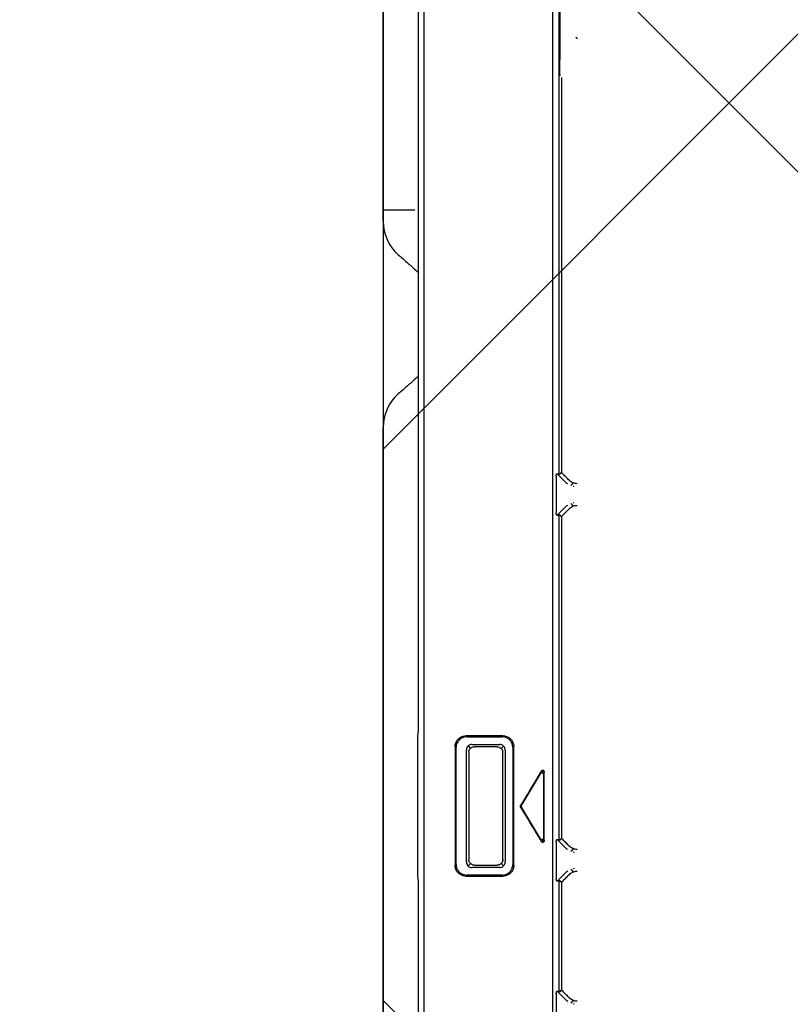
# Model space of a CAD drawing. Header units: millimetres. Extents: x 24385 to 79107, y -56478 to -23676.
# Tile 73 of 256: x 28668 to 28682, y -35230 to -35212. Entities that reach past the tile are written whole.
import ezdxf

# ---------------------------------------------------------------- set-up
doc = ezdxf.new("R2010")
doc.units = ezdxf.units.MM
doc.header["$LTSCALE"] = 2
doc.linetypes.add('DASHED', pattern=[19.05, 12.7, -6.35])
doc.layers.add('0_OPIS', color=7, linetype='Continuous', lineweight=13)
doc.layers.add('A_KRESKOWANIE', color=9, linetype='Continuous', lineweight=0)
for name, color, linetype in [('3DPLAN_A_KRESKOWANIE 1', 253, 'Continuous'), ('3DPLAN_A_OPIS', 8, 'Continuous'), ('3DPLAN_K_NOŚNA', 7, 'Continuous'), ('IS_freon_urządzenia', 3, 'DASHED'), ('IS_KLIM_urządzenia', 3, 'Continuous')]:
    doc.layers.add(name, color=color, linetype=linetype)
doc.styles.add('ARIAL', font='arial.ttf')

# ---------------------------------------------------------------- blocks, each defined once
blk = doc.blocks.new('G$C8A3076D4')
at = {"layer": 'IS_KLIM_urządzenia', "linetype": 'Continuous'}
for p, q in [((51.105, 25.983), (77.216, 25.983)), ((78.295, 25.983), (78.521, 25.983)), ((82.534, 25.983), (82.76, 25.983)), ((83.838, 25.983), (103.389, 25.983)), ((70.005, 24.563), (72.289, 24.563)), ((69.8, 23.665), (69.8, 24.354)), ((69.843, 24.52), (69.854, 24.508)), ((70.06, 24.359), (72.234, 24.36)), ((72.44, 24.508), (72.452, 24.52)), ((69.949, 23.712), (69.948, 24.251)), ((69.985, 24.323), (70.026, 24.282)), ((72.31, 24.323), (72.269, 24.282)), ((72.346, 24.254), (72.345, 23.71)), ((72.495, 24.353), (72.495, 23.666)), ((69.986, 23.643), (70.027, 23.683)), ((72.232, 23.606), (70.062, 23.606)), ((72.223, 23.658), (70.066, 23.658)), ((72.308, 23.643), (72.268, 23.683)), ((69.854, 23.512), (69.842, 23.5)), ((72.291, 23.457), (70.003, 23.457)), ((72.452, 23.5), (72.44, 23.512)), ((70.507, 22.917), (71.125, 23.29)), ((71.126, 23.289), (71.157, 23.289)), ((71.14, 23.297), (71.14, 23.309)), ((71.157, 23.289), (71.774, 22.917)), ((70.484, 22.88), (70.439, 22.867)), ((71.768, 22.859), (70.513, 22.859)), ((71.796, 22.88), (71.841, 22.867)), ((100.072, 22.682), (2.637, 22.68)), ((67.35, 22.406), (67.538, 22.594)), ((67.525, 22.553), (69.697, 22.554)), ((69.684, 22.594), (69.872, 22.406)), ((70.305, 22.406), (70.493, 22.595)), ((70.48, 22.554), (76.821, 22.554)), ((76.808, 22.595), (76.996, 22.406)), ((77.429, 22.407), (77.617, 22.595)), ((77.604, 22.554), (87.446, 22.554)), ((67.288, 22.256), (67.295, 22.273)), ((67.358, 22.278), (67.307, 22.326)), ((67.341, 22.385), (67.35, 22.406)), ((69.914, 22.326), (69.864, 22.278)), ((69.872, 22.406), (69.881, 22.385)), ((69.927, 22.274), (69.934, 22.256)), ((70.243, 22.256), (70.25, 22.273)), ((70.313, 22.278), (70.262, 22.326)), ((70.296, 22.385), (70.305, 22.406)), ((77.038, 22.326), (76.988, 22.278)), ((76.996, 22.406), (77.005, 22.385)), ((77.051, 22.274), (77.056, 22.26)), ((77.368, 22.26), (77.374, 22.273)), ((77.437, 22.278), (77.386, 22.326)), ((77.42, 22.385), (77.429, 22.407)), ((86.118, 22.226), (86.091, 22.198))]:
    blk.add_line(p, q, dxfattribs=at)
for points, knots in [([(77.216, 25.983), (77.33, 25.983), (77.444, 25.983), (77.681, 25.983), (77.804, 25.983), (78.049, 25.983), (78.172, 25.983), (78.295, 25.983)], [0, 0, 0, 0, 0.317356, 0.317356, 0.658563, 0.658563, 1, 1, 1, 1]), ([(82.76, 25.983), (82.76, 25.879), (82.76, 25.776), (82.76, 25.57), (82.76, 25.468), (82.76, 25.367)], [0, 0, 0, 0, 0.504234, 0.504234, 1, 1, 1, 1]), ([(82.76, 25.983), (82.874, 25.983), (82.988, 25.983), (83.225, 25.983), (83.347, 25.983), (83.593, 25.983), (83.716, 25.983), (83.838, 25.983)], [0, 0, 0, 0, 0.317364, 0.317364, 0.658567, 0.658567, 1, 1, 1, 1]), ([(79.47, 25.348), (79.421, 25.404), (79.371, 25.46), (79.272, 25.574), (79.222, 25.631), (79.172, 25.688)], [0, 0, 0, 0, 0.496224, 0.496224, 1, 1, 1, 1]), ([(81.883, 25.688), (81.833, 25.631), (81.783, 25.574), (81.683, 25.46), (81.633, 25.404), (81.584, 25.348)], [0, 0, 0, 0, 0.503768, 0.503768, 1, 1, 1, 1]), ([(69.78, 24.369), (69.78, 24.393), (69.785, 24.417), (69.8, 24.462), (69.812, 24.484), (69.842, 24.521), (69.86, 24.537), (69.9, 24.562), (69.923, 24.571), (69.962, 24.58), (69.978, 24.582), (69.994, 24.582)], [0, 0, 0, 0, 0.214794, 0.214794, 0.429769, 0.429769, 0.642338, 0.642338, 0.854675, 0.854675, 1, 1, 1, 1]), ([(70.005, 24.563), (69.984, 24.562), (69.962, 24.558), (69.919, 24.543), (69.897, 24.531), (69.86, 24.501), (69.843, 24.482), (69.819, 24.442), (69.81, 24.419), (69.801, 24.383), (69.8, 24.368), (69.8, 24.354)], [0, 0, 0, 0, 0.200386, 0.200386, 0.426426, 0.426426, 0.648856, 0.648856, 0.868875, 0.868875, 1, 1, 1, 1]), ([(72.495, 24.353), (72.494, 24.376), (72.49, 24.399), (72.475, 24.443), (72.463, 24.465), (72.433, 24.502), (72.415, 24.518), (72.375, 24.543), (72.352, 24.552), (72.316, 24.56), (72.303, 24.562), (72.289, 24.563)], [0, 0, 0, 0, 0.213007, 0.213007, 0.435815, 0.435815, 0.655764, 0.655764, 0.875481, 0.875481, 1, 1, 1, 1]), ([(72.3, 24.582), (72.324, 24.582), (72.349, 24.578), (72.395, 24.562), (72.416, 24.55), (72.454, 24.519), (72.47, 24.501), (72.495, 24.461), (72.504, 24.438), (72.512, 24.4), (72.514, 24.385), (72.514, 24.369)], [0, 0, 0, 0, 0.21758, 0.21758, 0.435409, 0.435409, 0.649758, 0.649758, 0.861785, 0.861785, 1, 1, 1, 1]), ([(69.78, 24.369), (69.78, 24.294), (69.78, 24.219), (69.78, 24.027), (69.78, 23.909), (69.78, 23.744), (69.78, 23.697), (69.78, 23.651)], [0, 0, 0, 0, 0.312634, 0.312634, 0.804187, 0.804187, 1, 1, 1, 1]), ([(70.059, 24.359), (70.046, 24.36), (70.032, 24.358), (70.008, 24.35), (69.997, 24.344), (69.979, 24.329), (69.971, 24.32), (69.958, 24.299), (69.954, 24.288), (69.949, 24.268), (69.948, 24.26), (69.948, 24.251)], [0, 0, 0, 0, 0.232692, 0.232692, 0.441044, 0.441044, 0.647653, 0.647653, 0.85419, 0.85419, 1, 1, 1, 1]), ([(72.346, 24.254), (72.346, 24.266), (72.344, 24.277), (72.336, 24.3), (72.33, 24.31), (72.315, 24.329), (72.306, 24.337), (72.286, 24.35), (72.274, 24.354), (72.254, 24.359), (72.244, 24.36), (72.235, 24.36)], [0, 0, 0, 0, 0.202142, 0.202142, 0.416484, 0.416484, 0.628151, 0.628151, 0.837944, 0.837944, 1, 1, 1, 1]), ([(72.514, 23.651), (72.514, 23.725), (72.514, 23.8), (72.514, 23.993), (72.514, 24.111), (72.514, 24.275), (72.514, 24.322), (72.514, 24.369)], [0, 0, 0, 0, 0.31263, 0.31263, 0.804183, 0.804183, 1, 1, 1, 1]), ([(69.995, 24.206), (69.995, 24.218), (69.997, 24.23), (70.005, 24.253), (70.011, 24.264), (70.026, 24.283), (70.035, 24.291), (70.055, 24.303), (70.066, 24.308), (70.086, 24.312), (70.093, 24.313), (70.101, 24.313)], [0, 0, 0, 0, 0.216909, 0.216909, 0.434011, 0.434011, 0.648403, 0.648403, 0.860897, 0.860897, 1, 1, 1, 1]), ([(69.995, 24.206), (69.995, 24.075), (69.995, 23.944), (69.995, 23.795), (69.995, 23.777), (69.995, 23.759)], [0, 0, 0, 0, 0.878764, 0.878764, 1, 1, 1, 1]), ([(72.193, 24.313), (71.86, 24.313), (71.527, 24.313), (70.83, 24.313), (70.465, 24.313), (70.101, 24.313)], [0, 0, 0, 0, 0.477706, 0.477706, 1, 1, 1, 1]), ([(72.193, 24.313), (72.205, 24.313), (72.217, 24.311), (72.24, 24.303), (72.25, 24.297), (72.269, 24.282), (72.277, 24.273), (72.29, 24.253), (72.294, 24.242), (72.299, 24.222), (72.3, 24.214), (72.3, 24.206)], [0, 0, 0, 0, 0.214481, 0.214481, 0.429097, 0.429097, 0.641919, 0.641919, 0.854666, 0.854666, 1, 1, 1, 1]), ([(72.299, 23.759), (72.299, 23.777), (72.299, 23.795), (72.299, 23.896), (72.299, 23.979), (72.3, 24.11), (72.3, 24.158), (72.3, 24.206)], [0, 0, 0, 0, 0.121164, 0.121164, 0.678723, 0.678723, 1, 1, 1, 1]), ([(69.992, 23.438), (69.968, 23.438), (69.944, 23.442), (69.899, 23.458), (69.878, 23.47), (69.841, 23.499), (69.825, 23.517), (69.8, 23.557), (69.791, 23.579), (69.782, 23.618), (69.78, 23.634), (69.78, 23.651)], [0, 0, 0, 0, 0.215021, 0.215021, 0.430311, 0.430311, 0.642044, 0.642044, 0.853214, 0.853214, 1, 1, 1, 1]), ([(69.8, 23.665), (69.8, 23.642), (69.804, 23.619), (69.82, 23.575), (69.832, 23.553), (69.862, 23.516), (69.88, 23.5), (69.92, 23.476), (69.943, 23.467), (69.978, 23.459), (69.991, 23.458), (70.003, 23.457)], [0, 0, 0, 0, 0.212578, 0.212578, 0.440491, 0.440491, 0.66255, 0.66255, 0.881429, 0.881429, 1, 1, 1, 1]), ([(69.949, 23.712), (69.949, 23.7), (69.951, 23.689), (69.959, 23.666), (69.965, 23.655), (69.98, 23.637), (69.989, 23.629), (70.01, 23.616), (70.021, 23.611), (70.042, 23.606), (70.052, 23.606), (70.062, 23.606)], [0, 0, 0, 0, 0.204683, 0.204683, 0.413964, 0.413964, 0.622301, 0.622301, 0.830769, 0.830769, 1, 1, 1, 1]), ([(70.103, 23.652), (70.091, 23.652), (70.078, 23.654), (70.056, 23.662), (70.045, 23.668), (70.026, 23.683), (70.018, 23.693), (70.005, 23.713), (70, 23.724), (69.996, 23.744), (69.995, 23.751), (69.995, 23.759)], [0, 0, 0, 0, 0.216632, 0.216632, 0.433382, 0.433382, 0.648472, 0.648472, 0.862279, 0.862279, 1, 1, 1, 1]), ([(72.299, 23.759), (72.299, 23.747), (72.297, 23.735), (72.289, 23.712), (72.283, 23.701), (72.268, 23.683), (72.259, 23.675), (72.239, 23.662), (72.227, 23.657), (72.208, 23.653), (72.2, 23.652), (72.192, 23.652)], [0, 0, 0, 0, 0.214751, 0.214751, 0.429576, 0.429576, 0.64343, 0.64343, 0.857419, 0.857419, 1, 1, 1, 1]), ([(72.233, 23.606), (72.246, 23.605), (72.261, 23.607), (72.285, 23.616), (72.296, 23.622), (72.315, 23.637), (72.323, 23.646), (72.336, 23.667), (72.34, 23.678), (72.344, 23.696), (72.345, 23.703), (72.345, 23.71)], [0, 0, 0, 0, 0.244459, 0.244459, 0.457973, 0.457973, 0.669853, 0.669853, 0.880468, 0.880468, 1, 1, 1, 1]), ([(72.291, 23.457), (72.312, 23.458), (72.334, 23.462), (72.377, 23.477), (72.398, 23.489), (72.435, 23.518), (72.451, 23.537), (72.475, 23.576), (72.484, 23.599), (72.493, 23.636), (72.495, 23.651), (72.495, 23.666)], [0, 0, 0, 0, 0.199355, 0.199355, 0.422545, 0.422545, 0.641499, 0.641499, 0.85989, 0.85989, 1, 1, 1, 1]), ([(72.514, 23.651), (72.514, 23.626), (72.51, 23.602), (72.494, 23.556), (72.482, 23.535), (72.452, 23.497), (72.434, 23.481), (72.394, 23.457), (72.371, 23.448), (72.333, 23.44), (72.318, 23.438), (72.303, 23.438)], [0, 0, 0, 0, 0.218422, 0.218422, 0.437198, 0.437198, 0.651069, 0.651069, 0.861858, 0.861858, 1, 1, 1, 1]), ([(71.124, 23.304), (71.039, 23.253), (70.954, 23.202), (70.778, 23.097), (70.688, 23.043), (70.551, 22.96), (70.504, 22.932), (70.457, 22.904)], [0, 0, 0, 0, 0.382847, 0.382847, 0.789119, 0.789119, 1, 1, 1, 1]), ([(71.124, 23.304), (71.127, 23.306), (71.13, 23.308), (71.137, 23.309), (71.141, 23.309), (71.148, 23.308), (71.151, 23.307), (71.155, 23.305), (71.156, 23.305), (71.157, 23.304)], [0, 0, 0, 0, 0.312096, 0.312096, 0.624293, 0.624293, 0.935211, 0.935211, 1, 1, 1, 1]), ([(71.823, 22.904), (71.772, 22.935), (71.721, 22.966), (71.579, 23.051), (71.489, 23.105), (71.318, 23.208), (71.237, 23.256), (71.157, 23.304)], [0, 0, 0, 0, 0.230731, 0.230731, 0.637011, 0.637011, 1, 1, 1, 1]), ([(70.472, 22.844), (70.468, 22.844), (70.463, 22.845), (70.456, 22.848), (70.452, 22.85), (70.446, 22.854), (70.444, 22.857), (70.44, 22.863), (70.439, 22.866), (70.438, 22.873), (70.438, 22.876), (70.439, 22.882), (70.44, 22.885), (70.443, 22.891), (70.445, 22.894), (70.45, 22.899), (70.454, 22.902), (70.457, 22.904)], [0, 0, 0, 0, 0.154291, 0.154291, 0.283918, 0.283918, 0.414787, 0.414787, 0.527246, 0.527246, 0.631281, 0.631281, 0.740016, 0.740016, 0.863016, 0.863016, 1, 1, 1, 1]), ([(70.507, 22.917), (70.503, 22.914), (70.499, 22.911), (70.494, 22.904), (70.492, 22.901), (70.49, 22.894), (70.489, 22.89), (70.49, 22.883), (70.491, 22.879), (70.494, 22.874), (70.496, 22.871), (70.5, 22.867), (70.503, 22.865), (70.508, 22.862), (70.51, 22.861), (70.513, 22.86)], [0, 0, 0, 0, 0.197491, 0.197491, 0.350502, 0.350502, 0.504962, 0.504962, 0.638313, 0.638313, 0.76119, 0.76119, 0.889028, 0.889028, 1, 1, 1, 1]), ([(71.767, 22.861), (71.768, 22.861), (71.769, 22.861), (71.773, 22.863), (71.777, 22.864), (71.783, 22.869), (71.785, 22.872), (71.789, 22.878), (71.79, 22.881), (71.791, 22.888), (71.791, 22.891), (71.79, 22.897), (71.789, 22.9), (71.786, 22.906), (71.784, 22.909), (71.779, 22.914), (71.777, 22.916), (71.774, 22.917)], [0, 0, 0, 0, 0.032431, 0.032431, 0.186498, 0.186498, 0.342047, 0.342047, 0.475577, 0.475577, 0.598631, 0.598631, 0.726721, 0.726721, 0.871156, 0.871156, 1, 1, 1, 1]), ([(71.823, 22.904), (71.828, 22.901), (71.832, 22.898), (71.838, 22.89), (71.84, 22.887), (71.842, 22.879), (71.842, 22.875), (71.842, 22.868), (71.841, 22.865), (71.838, 22.859), (71.836, 22.857), (71.832, 22.853), (71.829, 22.851), (71.824, 22.848), (71.82, 22.846), (71.814, 22.845), (71.811, 22.845), (71.808, 22.845)], [0, 0, 0, 0, 0.191145, 0.191145, 0.322347, 0.322347, 0.454834, 0.454834, 0.568645, 0.568645, 0.672752, 0.672752, 0.78059, 0.78059, 0.901973, 0.901973, 1, 1, 1, 1]), ([(67.407, 22.353), (67.428, 22.374), (67.448, 22.395), (67.49, 22.437), (67.511, 22.457), (67.542, 22.489), (67.553, 22.499), (67.563, 22.509)], [0, 0, 0, 0, 0.400528, 0.400528, 0.801056, 0.801056, 1, 1, 1, 1]), ([(67.494, 22.612), (67.5, 22.612), (67.506, 22.612), (67.515, 22.61), (67.518, 22.609), (67.521, 22.608)], [0, 0, 0, 0, 0.646481, 0.646481, 1, 1, 1, 1]), ([(67.521, 22.608), (67.525, 22.607), (67.528, 22.606), (67.533, 22.602), (67.535, 22.6), (67.538, 22.596), (67.539, 22.594), (67.539, 22.588), (67.539, 22.585), (67.537, 22.582)], [0, 0, 0, 0, 0.22085, 0.22085, 0.442448, 0.442448, 0.653888, 0.653888, 1, 1, 1, 1]), ([(67.528, 22.543), (67.524, 22.546), (67.524, 22.554), (67.531, 22.57), (67.533, 22.576), (67.537, 22.582)], [0, 0, 0, 0, 0.688827, 0.688827, 1, 1, 1, 1]), ([(67.563, 22.509), (67.562, 22.51), (67.561, 22.511), (67.549, 22.522), (67.538, 22.532), (67.528, 22.543)], [0, 0, 0, 0, 0.076149, 0.076149, 1, 1, 1, 1]), ([(69.659, 22.509), (69.644, 22.509), (69.629, 22.509), (68.946, 22.509), (68.276, 22.509), (67.592, 22.509), (67.578, 22.509), (67.563, 22.509)], [0, 0, 0, 0, 0.021142, 0.021142, 0.978859, 0.978859, 1, 1, 1, 1]), ([(69.659, 22.509), (69.669, 22.499), (69.68, 22.489), (69.711, 22.457), (69.732, 22.437), (69.773, 22.395), (69.794, 22.374), (69.815, 22.353)], [0, 0, 0, 0, 0.198956, 0.198956, 0.599478, 0.599478, 1, 1, 1, 1]), ([(69.685, 22.582), (69.684, 22.585), (69.683, 22.588), (69.683, 22.593), (69.684, 22.595), (69.687, 22.6), (69.689, 22.602), (69.695, 22.606), (69.697, 22.607), (69.701, 22.608)], [0, 0, 0, 0, 0.30104, 0.30104, 0.549156, 0.549156, 0.800114, 0.800114, 1, 1, 1, 1]), ([(69.685, 22.582), (69.688, 22.576), (69.691, 22.571), (69.698, 22.554), (69.698, 22.546), (69.694, 22.543)], [0, 0, 0, 0, 0.293995, 0.293995, 1, 1, 1, 1]), ([(69.701, 22.608), (69.706, 22.61), (69.712, 22.611), (69.721, 22.612), (69.725, 22.612), (69.728, 22.612)], [0, 0, 0, 0, 0.645271, 0.645271, 1, 1, 1, 1]), ([(70.362, 22.353), (70.383, 22.374), (70.403, 22.395), (70.445, 22.437), (70.466, 22.457), (70.497, 22.489), (70.508, 22.499), (70.518, 22.509)], [0, 0, 0, 0, 0.400528, 0.400528, 0.801056, 0.801056, 1, 1, 1, 1]), ([(70.449, 22.612), (70.455, 22.612), (70.461, 22.612), (70.47, 22.61), (70.473, 22.609), (70.476, 22.608)], [0, 0, 0, 0, 0.646481, 0.646481, 1, 1, 1, 1]), ([(70.476, 22.608), (70.48, 22.607), (70.483, 22.606), (70.488, 22.602), (70.49, 22.6), (70.493, 22.596), (70.494, 22.594), (70.494, 22.588), (70.494, 22.585), (70.492, 22.582)], [0, 0, 0, 0, 0.22085, 0.22085, 0.442448, 0.442448, 0.653888, 0.653888, 1, 1, 1, 1]), ([(70.483, 22.543), (70.479, 22.546), (70.479, 22.554), (70.486, 22.57), (70.488, 22.576), (70.492, 22.582)], [0, 0, 0, 0, 0.688827, 0.688827, 1, 1, 1, 1]), ([(76.783, 22.509), (76.768, 22.509), (76.753, 22.509), (74.68, 22.509), (72.621, 22.509), (70.548, 22.509), (70.533, 22.509), (70.518, 22.509)], [0, 0, 0, 0, 0.007073, 0.007073, 0.992927, 0.992927, 1, 1, 1, 1]), ([(76.783, 22.509), (76.784, 22.51), (76.785, 22.511), (76.797, 22.522), (76.807, 22.533), (76.818, 22.543)], [0, 0, 0, 0, 0.080685, 0.080685, 1, 1, 1, 1]), ([(76.783, 22.509), (76.793, 22.499), (76.804, 22.489), (76.835, 22.458), (76.856, 22.437), (76.897, 22.395), (76.918, 22.374), (76.939, 22.353)], [0, 0, 0, 0, 0.198956, 0.198956, 0.599478, 0.599478, 1, 1, 1, 1]), ([(76.809, 22.582), (76.807, 22.585), (76.807, 22.588), (76.807, 22.593), (76.808, 22.595), (76.811, 22.6), (76.813, 22.602), (76.818, 22.606), (76.821, 22.607), (76.824, 22.608)], [0, 0, 0, 0, 0.30104, 0.30104, 0.549156, 0.549156, 0.800114, 0.800114, 1, 1, 1, 1]), ([(76.809, 22.582), (76.812, 22.576), (76.815, 22.571), (76.822, 22.554), (76.822, 22.546), (76.818, 22.543)], [0, 0, 0, 0, 0.293995, 0.293995, 1, 1, 1, 1]), ([(76.824, 22.608), (76.83, 22.61), (76.836, 22.611), (76.845, 22.612), (76.849, 22.612), (76.852, 22.612)], [0, 0, 0, 0, 0.645271, 0.645271, 1, 1, 1, 1]), ([(77.486, 22.353), (77.507, 22.374), (77.527, 22.395), (77.569, 22.437), (77.59, 22.458), (77.621, 22.489), (77.632, 22.499), (77.642, 22.509)], [0, 0, 0, 0, 0.400528, 0.400528, 0.801056, 0.801056, 1, 1, 1, 1]), ([(77.573, 22.612), (77.579, 22.612), (77.585, 22.612), (77.594, 22.61), (77.597, 22.609), (77.6, 22.608)], [0, 0, 0, 0, 0.64648, 0.64648, 1, 1, 1, 1]), ([(77.6, 22.608), (77.604, 22.607), (77.607, 22.606), (77.612, 22.602), (77.614, 22.6), (77.617, 22.596), (77.618, 22.594), (77.618, 22.589), (77.617, 22.585), (77.616, 22.582)], [0, 0, 0, 0, 0.22085, 0.22085, 0.442448, 0.442448, 0.653888, 0.653888, 1, 1, 1, 1]), ([(77.606, 22.543), (77.603, 22.546), (77.603, 22.554), (77.609, 22.57), (77.612, 22.576), (77.616, 22.582)], [0, 0, 0, 0, 0.688827, 0.688827, 1, 1, 1, 1]), ([(77.642, 22.509), (77.641, 22.51), (77.64, 22.511), (77.628, 22.522), (77.617, 22.533), (77.606, 22.543)], [0, 0, 0, 0, 0.080687, 0.080687, 1, 1, 1, 1]), ([(85.336, 22.51), (82.786, 22.51), (80.236, 22.51), (77.671, 22.509), (77.657, 22.509), (77.642, 22.509)], [0, 0, 0, 0, 0.994241, 0.994241, 1, 1, 1, 1]), ([(85.364, 22.537), (85.365, 22.537), (85.365, 22.537), (85.435, 22.539), (85.505, 22.541), (85.612, 22.543), (85.648, 22.543), (85.684, 22.543)], [0, 0, 0, 0, 0.006721, 0.006721, 0.665776, 0.665776, 1, 1, 1, 1]), ([(87.442, 22.543), (87.149, 22.543), (86.856, 22.543), (86.27, 22.543), (85.977, 22.543), (85.684, 22.543)], [0, 0, 0, 0, 0.5, 0.5, 1, 1, 1, 1]), ([(67.344, 22.202), (67.344, 22.23), (67.35, 22.258), (67.37, 22.306), (67.383, 22.327), (67.402, 22.348), (67.404, 22.351), (67.407, 22.353)], [0, 0, 0, 0, 0.49841, 0.49841, 0.933977, 0.933977, 1, 1, 1, 1]), ([(69.815, 22.353), (69.835, 22.334), (69.851, 22.31), (69.87, 22.262), (69.876, 22.238), (69.878, 22.211), (69.878, 22.206), (69.878, 22.202)], [0, 0, 0, 0, 0.499239, 0.499239, 0.925984, 0.925984, 1, 1, 1, 1]), ([(70.299, 22.202), (70.299, 22.23), (70.305, 22.258), (70.325, 22.306), (70.338, 22.327), (70.357, 22.348), (70.359, 22.351), (70.362, 22.353)], [0, 0, 0, 0, 0.49841, 0.49841, 0.933977, 0.933977, 1, 1, 1, 1]), ([(76.939, 22.353), (76.959, 22.334), (76.975, 22.31), (76.994, 22.262), (77, 22.239), (77.001, 22.211), (77.002, 22.207), (77.002, 22.202)], [0, 0, 0, 0, 0.499239, 0.499239, 0.925984, 0.925984, 1, 1, 1, 1]), ([(77.423, 22.202), (77.423, 22.23), (77.429, 22.258), (77.448, 22.306), (77.462, 22.327), (77.48, 22.348), (77.483, 22.351), (77.486, 22.353)], [0, 0, 0, 0, 0.49841, 0.49841, 0.933977, 0.933977, 1, 1, 1, 1])]:
    blk.add_open_spline(points, degree=3, knots=knots, dxfattribs=at)
for points, degree in [([(79.172, 25.688), (79.008, 25.874), (78.768, 25.983), (78.521, 25.983)], 3), ([(82.534, 25.983), (82.286, 25.983), (82.046, 25.874), (81.883, 25.688)], 3), ([(79.525, 25.292), (79.506, 25.31), (79.487, 25.328), (79.47, 25.348)], 3), ([(81.584, 25.348), (81.567, 25.328), (81.549, 25.31), (81.53, 25.292)], 3), ([(5.501, 25.184), (87.905, 25.184)], 1), ([(55.652, 25.294), (60.318, 25.294), (64.985, 25.294), (69.652, 25.294)], 3), ([(69.652, 25.294), (69.693, 25.297), (69.735, 25.3), (69.776, 25.304)], 3), ([(69.776, 25.304), (70.69, 25.304), (71.604, 25.304), (72.518, 25.304)], 3), ([(72.518, 25.304), (72.56, 25.3), (72.601, 25.297), (72.643, 25.294)], 3), ([(72.643, 25.294), (77.612, 25.294), (82.581, 25.294), (87.551, 25.294)], 3), ([(72.3, 24.582), (71.531, 24.582), (70.763, 24.582), (69.994, 24.582)], 3), ([(70.103, 23.652), (70.799, 23.652), (71.495, 23.652), (72.192, 23.652)], 3), ([(69.992, 23.438), (70.762, 23.438), (71.532, 23.438), (72.303, 23.438)], 3), ([(70.472, 22.844), (70.918, 22.845), (71.363, 22.845), (71.808, 22.845)], 3), ([(67.494, 22.612), (67.253, 22.612), (67.013, 22.612), (66.773, 22.612)], 3), ([(69.659, 22.509), (69.671, 22.52), (69.683, 22.532), (69.694, 22.543)], 3), ([(70.449, 22.612), (70.209, 22.612), (69.968, 22.612), (69.728, 22.612)], 3), ([(70.518, 22.509), (70.506, 22.52), (70.494, 22.532), (70.483, 22.543)], 3), ([(77.573, 22.612), (77.332, 22.612), (77.092, 22.612), (76.852, 22.612)], 3)]:
    blk.add_open_spline(points, degree=degree, dxfattribs=at)
blk = doc.blocks.new('II pietrooo')
at = {"layer": '3DPLAN_A_KRESKOWANIE 1'}
h = blk.add_hatch(dxfattribs=at)
h.set_pattern_fill('ANSI31', color=256, scale=7.5, style=0)
h.set_pattern_definition([(45, (25713.503, -37486.946), (-16.83798, 16.83798), [])])
h.paths.add_polyline_path([(28996.124, -35640.037), (29220.124, -35640.037), (29220.124, -35744.037), (29268.124, -35744.037), (29268.124, -35638.037), (29280.124, -35638.037), (29280.124, -35618.037), (28996.124, -35618.037)])
h.paths.add_polyline_path([(28878.124, -35618.037), (28627.124, -35618.037), (28627.124, -35638.715), (28681.519, -35638.715), (28681.519, -35640.037), (28878.124, -35640.037)])
h.paths.add_polyline_path([(28627.124, -35774.701), (28669.124, -35774.701), (28669.124, -35692.715), (28627.124, -35692.715)])
h.paths.add_polyline_path([(28558.698, -36657.037), (28739.124, -36657.037), (28739.124, -36571.037), (28671.124, -36571.037), (28671.124, -36518.037), (28657.124, -36518.037), (28657.124, -36236.037), (28700.124, -36236.037), (28700.124, -36016.037), (28669.124, -36016.037), (28669.124, -35828.701), (28627.124, -35828.701), (28627.124, -35865.037), (28626.124, -35886.037), (28626.124, -36572.037), (28558.698, -36572.037)])
h.paths.add_polyline_path([(29268.124, -35964.037), (29268.124, -35847.037), (29220.124, -35847.037), (29220.124, -35964.037)])
h.paths.add_polyline_path([(29503.486, -35638.037), (29503.486, -35618.037), (29460.124, -35618.037), (29460.124, -35600.037), (29450.124, -35600.037), (29450.124, -35618.037), (29383.124, -35618.037), (29383.124, -35638.037)])
h.paths.add_polyline_path([(28853.124, -36657.037), (29038.124, -36657.037), (29038.124, -36571.037), (28853.124, -36571.037)])
h.paths.add_polyline_path([(29151.124, -36657.037), (29338.124, -36657.037), (29338.124, -36571.037), (29270.124, -36571.037), (29270.124, -36518.037), (29220.124, -36518.037), (29220.124, -36571.037), (29151.124, -36571.037)])
h.paths.add_polyline_path([(29634.124, -36571.037), (29451.124, -36571.037), (29451.124, -36657.037), (29634.124, -36657.037)])
h.paths.add_polyline_path([(29935.124, -36571.037), (29869.124, -36571.037), (29869.124, -36518.037), (29822.124, -36518.037), (29822.124, -36571.037), (29747.124, -36571.037), (29747.124, -36657.037), (29935.124, -36657.037)])
h.paths.add_polyline_path([(30049.124, -36657.037), (30229.124, -36657.037), (30229.124, -36572.037), (30152.124, -36572.037), (30152.124, -35868.037), (30205.124, -35868.037), (30205.124, -35846.037), (30137.124, -35846.037), (30137.124, -36571.037), (30049.124, -36571.037)])
h.paths.add_polyline_path([(30416.124, -35967.037), (30444.124, -35967.037), (30444.124, -36519.037), (30416.124, -36519.037), (30416.124, -36572.037), (30344.124, -36572.037), (30344.124, -36657.037), (30525.124, -36657.037), (30525.124, -36569.037), (30491.124, -36569.037), (30491.124, -35961.037), (30561.124, -35961.037), (30561.124, -35942.037), (30464.124, -35942.037), (30464.124, -35846.037), (30308.124, -35846.037), (30308.124, -35868.037), (30416.124, -35868.037)])
h.paths.add_polyline_path([(30640.124, -36657.037), (30826.124, -36657.037), (30826.124, -36569.037), (30640.124, -36569.037)])
h.paths.add_polyline_path([(31069.124, -36128.037), (31069.124, -36517.037), (31041.124, -36517.037), (31041.124, -36569.037), (30941.124, -36569.037), (30941.124, -36657.037), (31677.485, -36657.037), (31677.485, -36350.037), (31638.124, -36350.037), (31638.124, -36497.037), (31585.124, -36497.037), (31585.124, -36562.037), (31092.124, -36562.037), (31092.124, -36128.037)])
h.paths.add_polyline_path([(31069.124, -35961.037), (30716.124, -35961.037), (30716.124, -35813.037), (30718.619, -35813.037), (30728.124, -35813.037), (30728.124, -35942.037), (31012.124, -35942.037), (31012.124, -35891.037), (31024.124, -35891.037), (31024.124, -35870.037), (31046.124, -35870.037), (31046.124, -35891.037), (31058.124, -35891.037), (31058.124, -35942.037), (31562.124, -35942.037), (31562.124, -35677.037), (31610.124, -35677.037), (31610.124, -35281.037), (31677.485, -35281.037), (31677.485, -36124.037), (31638.124, -36124.037), (31638.124, -35961.037), (31092.124, -35961.037), (31092.124, -36025.037), (31069.124, -36025.037)])
h.paths.add_polyline_path([(30708.333, -35857.49), (30708.333, -35812.361), (30740.733, -35812.361), (30740.733, -35857.49)], flags=9)
h.paths.add_polyline_path([(31062.124, -35694.037), (31062.124, -35618.037), (31015.124, -35618.037), (31015.124, -35694.037)])
h.paths.add_polyline_path([(31677.485, -35151.037), (31677.485, -34962.037), (30941.124, -34962.037), (30941.124, -35016.037), (31013.124, -35016.037), (31013.124, -35069.037), (31062.124, -35069.037), (31062.124, -35011.037), (31562.124, -35011.037), (31562.124, -35142.037), (31610.124, -35142.037), (31610.124, -35151.037)])
h.paths.add_polyline_path([(30826.124, -34962.037), (30640.124, -34962.037), (30640.124, -35016.037), (30826.124, -35016.037)])
h.paths.add_polyline_path([(30346.124, -35009.037), (30420.124, -35009.037), (30420.124, -35062.037), (30450.124, -35062.037), (30450.124, -35149.037), (30460.124, -35149.037), (30460.124, -35016.037), (30525.124, -35016.037), (30525.124, -34962.037), (30346.124, -34962.037)])
h.paths.add_polyline_path([(30231.124, -34962.037), (30056.124, -34962.037), (30056.124, -35009.037), (30231.124, -35009.037)])
h.paths.add_polyline_path([(29856.124, -35328.037), (29856.124, -35059.037), (29872.124, -35059.037), (29872.124, -35009.037), (29941.124, -35009.037), (29941.124, -34962.037), (29753.124, -34962.037), (29753.124, -35009.037), (29818.124, -35009.037), (29818.124, -35059.037), (29834.124, -35059.037), (29834.124, -35328.037)])
h.paths.add_polyline_path([(29460.124, -35480.037), (29460.124, -35466.037), (30247.124, -35466.037), (30247.124, -35441.037), (29856.124, -35441.037), (29856.124, -35428.037), (29834.124, -35428.037), (29834.124, -35441.037), (29556.124, -35441.037), (29556.124, -35009.037), (29638.124, -35009.037), (29638.124, -34962.037), (29461.124, -34962.037), (29461.124, -35016.037), (29547.124, -35016.037), (29547.124, -35448.037), (29368.124, -35448.037), (29368.124, -35466.037), (29450.124, -35466.037), (29450.124, -35480.037), (29452.119, -35480.037)])
h.paths.add_polyline_path([(29336.124, -34962.037), (29156.457, -34962.037), (29156.457, -35014.037), (29226.457, -35014.037), (29226.457, -35404.037), (29175.457, -35404.037), (29175.457, -35444.037), (28929.457, -35444.037), (28929.457, -35466.037), (29265.124, -35466.037), (29265.124, -35448.037), (29253.124, -35448.037), (29253.124, -35070.037), (29282.124, -35070.037), (29282.124, -35016.037), (29336.124, -35016.037)])
h.paths.add_polyline_path([(28860.457, -35014.037), (29041.457, -35014.037), (29041.457, -34962.037), (28860.457, -34962.037)])
h.paths.add_polyline_path([(28697.457, -35187.037), (28697.457, -35084.037), (28674.457, -35084.037), (28674.457, -35014.037), (28745.457, -35014.037), (28745.457, -34962.037), (28602.124, -34962.037), (28602.124, -35015.037), (28627.124, -35015.037), (28627.124, -35067.037), (28642.124, -35067.037), (28642.124, -35072.037), (28642.124, -35146.32), (28685.708, -35146.32), (28685.708, -35187.037)])
h.paths.add_polyline_path([(28642.124, -35353.037), (28635.124, -35353.037), (28635.124, -35438.037), (28643.124, -35438.037), (28643.124, -35466.037), (28829.457, -35466.037), (28829.457, -35444.037), (28674.457, -35444.037), (28674.457, -35200.32), (28642.124, -35200.32)])
h.paths.add_polyline_path([(28492.124, -35015.037), (28492.124, -34962.037), (28211.995, -34962.037), (28211.995, -34959.037), (28205.124, -34959.037), (28205.124, -35015.037)])
h.paths.add_polyline_path([(28062.124, -35183.037), (28062.124, -35072.037), (28072.124, -35072.037), (28072.124, -35015.037), (28081.124, -35015.037), (28081.124, -34918.037), (28086.124, -34918.037), (28086.124, -34914.037), (28068.985, -34914.037), (28068.985, -34944.037), (28073.985, -34944.037), (28073.985, -34959.037), (28062.485, -34959.037), (28062.485, -34962.037), (28026.624, -34962.037), (28026.624, -35180.037), (28027.124, -35180.037), (28027.124, -35183.037)])
h.paths.add_polyline_path([(27906.124, -35022.037), (27982.124, -35022.037), (27982.124, -35089.037), (27944.124, -35089.037), (27944.124, -35180.037), (28026.624, -35180.037), (28026.624, -34962.037), (27906.124, -34962.037)])
h.paths.add_polyline_path([(27791.124, -34962.037), (27617.124, -34962.037), (27617.124, -35022.037), (27791.124, -35022.037)])
h.paths.add_polyline_path([(27460.124, -35083.037), (27426.124, -35083.037), (27426.124, -35022.037), (27502.124, -35022.037), (27502.124, -34962.037), (26781.485, -34962.037), (26781.485, -35100.037), (26827.124, -35100.037), (26827.124, -35020.037), (27377.124, -35020.037), (27377.124, -35072.037), (27405.124, -35072.037), (27405.124, -35233.037), (27460.124, -35233.037)])
h.paths.add_polyline_path([(27405.124, -35492.037), (27426.124, -35492.037), (27426.124, -35323.037), (27405.124, -35323.037), (27405.124, -35332.037), (26827.124, -35332.037), (26827.124, -35275.037), (26781.485, -35275.037), (26781.485, -35409.037), (26826.124, -35409.037), (26826.124, -35352.037), (27405.124, -35352.037)])
h.paths.add_polyline_path([(26827.124, -36005.037), (26827.124, -35955.037), (27379.124, -35955.037), (27379.124, -35969.037), (27405.124, -35969.037), (27405.124, -35998.037), (27426.124, -35998.037), (27426.124, -35901.037), (27346.124, -35901.037), (27346.124, -35931.037), (26850.124, -35931.037), (26850.124, -35891.037), (26781.485, -35891.037), (26781.485, -36005.037)])
h.paths.add_polyline_path([(26993.716, -36573.037), (26827.124, -36573.037), (26827.124, -36503.037), (26881.124, -36503.037), (26881.124, -36349.037), (26827.124, -36349.037), (26827.124, -36275.037), (26781.485, -36275.037), (26781.485, -36657.037), (26993.716, -36657.037)])
h.paths.add_polyline_path([(27462.551, -36581.037), (27431.124, -36581.037), (27431.124, -36173.037), (27468.124, -36173.037), (27468.124, -36134.037), (27477.124, -36134.037), (27477.124, -36113.037), (27426.124, -36113.037), (27426.124, -36088.037), (27405.124, -36088.037), (27405.124, -36522.037), (27378.124, -36522.037), (27378.124, -36573.037), (27181.882, -36573.037), (27181.882, -36657.037), (27462.551, -36657.037)])
h.paths.add_polyline_path([(27415.624, -36075.118), (27432.053, -36075.118), (27432.053, -36095.118), (27415.624, -36095.118)], flags=9)
h.paths.add_polyline_path([(27804.124, -36578.85), (27739.124, -36578.85), (27739.124, -36043.85), (27716.124, -36043.85), (27716.124, -36113.037), (27580.124, -36113.037), (27580.124, -36134.037), (27717.124, -36134.037), (27717.124, -36581.037), (27577.551, -36581.037), (27577.551, -36657.037), (27804.124, -36657.037)])
h.paths.add_polyline_path([(28147.698, -36572.037), (28077.698, -36572.037), (28077.698, -36523.037), (28062.698, -36523.037), (28062.698, -36237.037), (28106.698, -36237.037), (28106.698, -36134.037), (28062.698, -36134.037), (28062.698, -36010.037), (28106.698, -36010.037), (28106.698, -35886.037), (28394.124, -35886.037), (28394.124, -35864.037), (28063.124, -35864.037), (28063.124, -35670.037), (28073.124, -35670.037), (28073.124, -35621.037), (28062.124, -35621.037), (28062.124, -35543.037), (28082.124, -35543.037), (28082.124, -35495.037), (28062.124, -35495.037), (28062.124, -35394.037), (28282.124, -35394.037), (28282.124, -35408.037), (28286.461, -35408.037), (28298.124, -35408.037), (28298.124, -35378.037), (28379.124, -35378.037), (28379.124, -35438.037), (28517.124, -35438.037), (28517.124, -35353.037), (28062.124, -35353.037), (28062.124, -35333.037), (28027.124, -35333.037), (28027.124, -35347.037), (28026.624, -35347.037), (28026.624, -36657.037), (28147.698, -36657.037)])
h.paths.add_polyline_path([(27990.124, -35853.037), (27968.124, -35853.037), (27968.124, -35869.037), (27697.299, -35869.037), (27697.299, -35888.037), (27716.124, -35888.037), (27716.124, -35906.276), (27737.698, -35906.276), (27737.698, -35953.85), (27739.124, -35953.85), (27739.124, -35885.85), (27985.124, -35885.85), (27985.124, -35971.85), (28001.124, -35971.85), (28001.124, -36038.85), (27936.124, -36038.85), (27936.124, -36242.85), (27999.124, -36242.85), (27999.124, -36501.85), (27972.124, -36501.85), (27972.124, -36578.85), (27919.124, -36578.85), (27919.124, -36657.037), (28026.624, -36657.037), (28026.624, -35347.037), (27730.124, -35347.037), (27730.124, -35371.037), (27990.124, -35371.037), (27990.124, -35559.037), (27950.124, -35559.037), (27950.124, -35615.037), (27920.124, -35615.037), (27920.124, -35714.037), (27990.124, -35714.037)])
h.paths.add_polyline_path([(27618.124, -35845.037), (27595.124, -35845.037), (27595.124, -35888.037), (27697.299, -35888.037), (27697.299, -35869.037), (27618.124, -35869.037)])
h.paths.add_polyline_path([(27618.124, -35668.037), (27611.124, -35668.037), (27611.124, -35639.516), (27595.124, -35639.516), (27595.124, -35742.037), (27618.124, -35742.037)])
h.paths.add_polyline_path([(27627.124, -35371.037), (27627.124, -35347.037), (27595.124, -35347.037), (27595.124, -35585.516), (27611.124, -35585.516), (27611.124, -35371.037)])
h.paths.add_polyline_path([(27611.124, -35585.516), (27595.124, -35585.516), (27595.124, -35612.516), (27611.124, -35612.516)])
h.paths.add_polyline_path([(27595.124, -35612.516), (27595.124, -35639.516), (27611.124, -35639.516), (27611.124, -35612.516)])
h.paths.add_polyline_path([(28681.519, -35638.715), (28627.124, -35638.715), (28627.124, -35665.715), (28669.124, -35665.715), (28669.124, -35640.037), (28681.519, -35640.037)])
h.paths.add_polyline_path([(28627.124, -35665.715), (28627.124, -35692.715), (28669.124, -35692.715), (28669.124, -35665.715)])
h.paths.add_polyline_path([(28669.124, -35774.701), (28627.124, -35774.701), (28627.124, -35801.701), (28669.124, -35801.701)])
h.paths.add_polyline_path([(28500.549, -35778.11), (28635.701, -35778.11), (28635.701, -35799.646), (28500.549, -35799.646)], flags=9)
h.paths.add_polyline_path([(28627.124, -35801.701), (28627.124, -35828.701), (28669.124, -35828.701), (28669.124, -35801.701)])
h.paths.add_polyline_path([(30458.648, -36145.031), (30476.6, -36145.031), (30476.6, -36165.031), (30458.648, -36165.031)], flags=24)
h.paths.add_polyline_path([(31264.907, -35935.281), (31310.036, -35935.281), (31310.036, -35967.681), (31264.907, -35967.681)], flags=24)
h.paths.add_polyline_path([(30821.975, -35935.281), (30867.104, -35935.281), (30867.104, -35967.681), (30821.975, -35967.681)], flags=24)
h.paths.add_polyline_path([(29703.795, -35437.78), (29748.924, -35437.78), (29748.924, -35470.18), (29703.795, -35470.18)], flags=24)
h.paths.add_polyline_path([(30025.57, -35437.78), (30070.699, -35437.78), (30070.699, -35470.18), (30025.57, -35470.18)], flags=24)
h.paths.add_polyline_path([(29534.643, -35263.915), (29534.643, -35218.786), (29567.043, -35218.786), (29567.043, -35263.915)], flags=24)
h.paths.add_polyline_path([(27335.788, -35645.681), (27389.561, -35645.681), (27389.561, -35678.081), (27335.788, -35678.081)], flags=24)
at = {"layer": 'A_KRESKOWANIE', "transparency": 33554687}
h = blk.add_hatch(dxfattribs=at)
h.set_pattern_fill('ANSI37', color=256, scale=5)
h.paths.add_polyline_path([(29041.457, -35023.037), (28860.457, -35023.037), (28860.457, -35014.037), (28745.457, -35014.037), (28674.457, -35014.037), (28674.457, -35084.037), (28697.457, -35084.037), (28697.457, -35187.037), (28685.708, -35187.037), (28685.708, -35200.32), (28674.457, -35200.32), (28674.457, -35444.037), (28826.457, -35444.037), (28826.457, -35302.037), (28932.457, -35302.037), (28932.457, -35444.037), (29175.457, -35444.037), (29175.457, -35404.037), (29226.457, -35404.037), (29226.457, -35014.037), (29156.457, -35014.037), (29041.457, -35014.037)])
h.paths.add_polyline_path([(29052.545, -35277.894), (28844.012, -35277.894), (28844.012, -35222.58), (29052.545, -35222.58)], flags=16)
h.paths.add_polyline_path([(28885.604, -35252.075), (29003.18, -35252.075), (29003.18, -35230.559), (28885.604, -35230.559)], flags=8)
h.paths.add_polyline_path([(28875.265, -35273.795), (28992.841, -35273.795), (28992.841, -35252.279), (28875.265, -35252.279)], flags=8)
h.paths.add_polyline_path([(28840.515, -35146.32), (29083.644, -35146.32), (29083.644, -35200.32), (28840.515, -35200.32)], flags=16)
h.paths.add_polyline_path([(28845.532, -35167.934), (28882.864, -35167.934), (28882.864, -35149.886), (28845.532, -35149.886)], flags=8)
h.paths.add_polyline_path([(28903.238, -35168.138), (29004.566, -35168.138), (29004.566, -35149.73), (28903.238, -35149.73)], flags=8)
h.paths.add_polyline_path([(28902.962, -35198.048), (28949.642, -35198.048), (28949.642, -35177.636), (28902.962, -35177.636)], flags=8)
h.paths.add_polyline_path([(28949.682, -35195.748), (28973.898, -35195.748), (28973.898, -35177.532), (28949.682, -35177.532)], flags=8)
h.paths.add_polyline_path([(28839.9, -35193.689), (28889.252, -35193.689), (28889.252, -35176.842), (28839.9, -35176.842)], flags=24)
h.paths.add_polyline_path([(28987.439, -35040.85), (29026, -35040.85), (29026, -35024.003), (28987.439, -35024.003)], flags=24)
h.paths.add_polyline_path([(28879.457, -35302.037), (28879.457, -35330.037), (28932.457, -35330.037), (28932.457, -35302.037)])
h.paths.add_polyline_path([(28879.457, -35330.037), (28879.457, -35302.037), (28826.457, -35330.037)])
h.paths.add_polyline_path([(28826.457, -35330.037), (28826.457, -35444.037), (28829.457, -35444.037), (28829.457, -35451.375), (28831.55, -35451.375), (28879.457, -35366.786, -0.262592), (28928.411, -35451.375), (28929.457, -35451.375), (28929.457, -35444.037), (28932.457, -35444.037), (28932.457, -35330.037)])
h.paths.add_polyline_path([(28928.411, -35451.375, 0.262592), (28879.457, -35366.786), (28831.55, -35451.375), (28831.55, -35453.468), (28832.597, -35453.468), (28832.597, -35456.607), (28831.55, -35456.607), (28831.55, -35458.7), (28829.457, -35458.7), (28829.457, -35466.037), (28929.457, -35466.037), (28929.457, -35458.7), (28927.364, -35458.7), (28927.364, -35456.607), (28926.318, -35456.607), (28926.318, -35453.468), (28927.364, -35453.468), (28927.364, -35451.375)])
h.paths.add_polyline_path([(28863.408, -35449.188), (28905.68, -35449.188), (28905.68, -35424.888), (28863.408, -35424.888)], flags=24)
h.paths.add_polyline_path([(28879.457, -35302.037), (28826.457, -35302.037), (28826.457, -35330.037)])
at = {"layer": '3DPLAN_K_NOŚNA'}
blk.add_line((28674.457, -35187.037), (28674.457, -35444.037), dxfattribs=at)
at = {"layer": '3DPLAN_A_OPIS', "color": 1, "lineweight": 30, "style": 'ARIAL'}
for tag, p in [('WYŁĄCZONE', (29640.582, -35218.771)), ('WYŁĄCZONE', (30122.415, -35218.771)), ('Z_OPRACOWANIA', (29630.242, -35241.206)), ('Z_OPRACOWANIA', (30112.076, -35241.206)), ('WYŁĄCZONE', (28887.308, -35245.559)), ('Z_OPRACOWANIA', (28876.969, -35267.279)), ('WYŁĄCZONE', (30987.797, -35381.78)), ('Z_OPRACOWANIA', (30977.458, -35404.214))]:
    blk.add_attdef(tag, p, '', height=12, dxfattribs=at)

msp = doc.modelspace()

# ---------------------------------------------------------------- block references
at = {"layer": '0_OPIS'}
msp.add_blockref('II pietrooo', (0, 0), dxfattribs=at)
at = {"layer": 'IS_freon_urządzenia', "xscale": 0.9269462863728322, "yscale": 0.9269462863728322, "zscale": 0.9269462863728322, "rotation": 90}
msp.add_blockref('G$C8A3076D4', (28698.542, -35292.459), dxfattribs=at)

doc.saveas('drawing.dxf')
